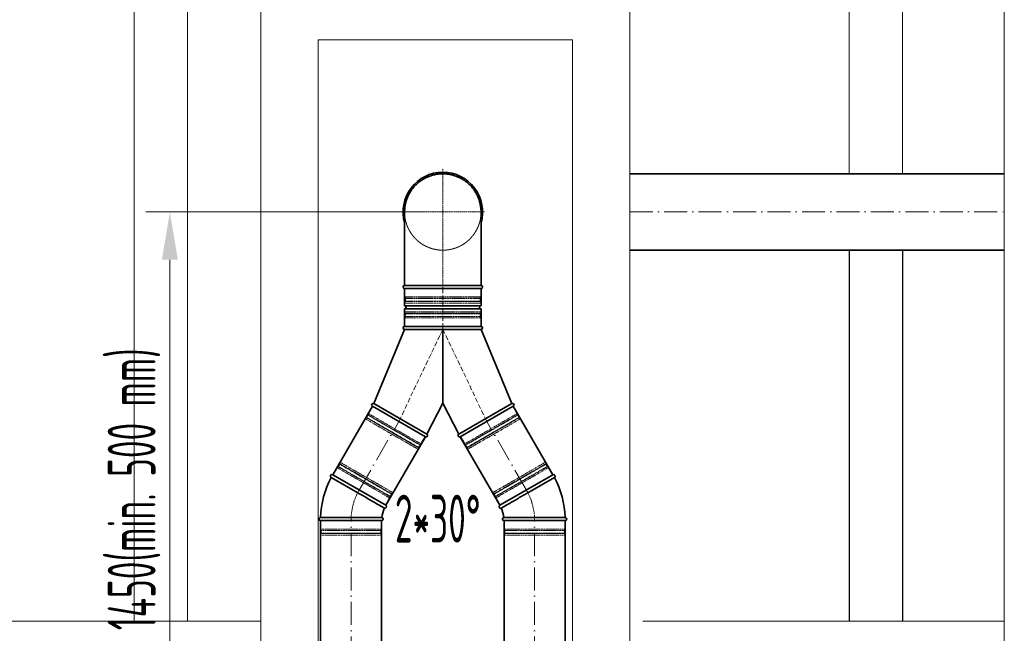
# Model space of a CAD drawing. Header units: millimetres. Extents: x 8221 to 89444, y -105166 to -5578.
# Tile 86 of 118: x 46890 to 49465, y -41364 to -39760. Entities that reach past the tile are written whole.
import ezdxf

# ---------------------------------------------------------------- set-up
doc = ezdxf.new("R2010")
doc.units = ezdxf.units.MM
for name, pattern in [('ACAD_ISO02W100', [15, 12, -3]), ('ACAD_ISO10W100', [18, 12, -3, 0, -3]), ('phl_thick', [0])]:
    doc.linetypes.add(name, pattern=pattern)
for name, color, linetype, lineweight in [('UT_KOTY - DIMENZE', 7, 'Continuous', 5), ('VZT_01 SUP (PŘÍVOD) - OBRYS', 5, 'Continuous', 35), ('VZT_02 SUP (PŘÍVOD) - OSA', 5, 'ACAD_ISO10W100', 5), ('VZT_04 SUP (PŘÍVOD) - SKRYTÉ', 5, 'ACAD_ISO02W100', 5), ('VZT_50 POPIS - OBECNE', 7, 'Continuous', 13), ('VZT_60_KOTY - DIMENZE', 7, 'Continuous', 5)]:
    doc.layers.add(name, color=color, linetype=linetype, lineweight=lineweight)
doc.layers.add('VZT_03 SUP (PŘÍVOD) - NETISK', color=8, linetype='ACAD_ISO02W100', lineweight=5, plot=False)
doc.styles.add('EVORA_125', font='isocp.shx', dxfattribs={"width": 0.6, "height": 125})
doc.styles.add('ISOCP 2.5', font='isocp.shx', dxfattribs={"width": 0.6, "height": 2.5})

msp = doc.modelspace()

# ---------------------------------------------------------------- linework, layer by layer
at = {"color": 8}
for p, q in [((49058.7, -40362.4), (49058.7, -41332.4)), ((49198.7, -40362.4), (49198.7, -41332.4))]:
    msp.add_line(p, q, dxfattribs=at)
at = {"layer": 'UT_KOTY - DIMENZE'}
for p, q in [((47946.3, -40262.4), (47220.1, -40262.4)), ((47282.6, -41587.4), (47282.6, -40387.4))]:
    msp.add_line(p, q, dxfattribs=at)
msp.add_solid([(47261.7, -40387.4), (47303.4, -40387.4), (47282.6, -40262.4)], dxfattribs=at)
at = {"layer": 'VZT_01 SUP (PŘÍVOD) - OBRYS'}
for p, q in [((47896.3, -40262.6), (47896.3, -40454.4)), ((48096.3, -40454.4), (48096.3, -40262.6)), ((48096.3, -40454.4), (47896.3, -40454.4)), ((47896.3, -40462.4), (47996.3, -40462.4)), ((48096.3, -40462.4), (47896.3, -40462.4)), ((47896.3, -40462.4), (47896.3, -40507.9)), ((47996.3, -40462.4), (48096.3, -40462.4)), ((48096.3, -40462.4), (48096.3, -40507.9)), ((48096.3, -40507.9), (47896.3, -40507.9)), ((48096.3, -40515.9), (47896.3, -40515.9)), ((47896.3, -40515.9), (47896.3, -40561.4)), ((48096.3, -40515.9), (48096.3, -40561.4)), ((47816, -40763.1), (47896.3, -40569.4)), ((48096.3, -40561.4), (47896.3, -40561.4)), ((47896.3, -40561.4), (48096.3, -40561.4)), ((47896.3, -40569.4), (47996.3, -40569.4)), ((47996.3, -40569.4), (48096.3, -40569.4)), ((48096.3, -40569.4), (48176.6, -40763.1)), ((47812, -40770), (47950.6, -40850)), ((47954.6, -40843.1), (47816, -40763.1)), ((47996.3, -40762.5), (47954.6, -40843.1)), ((48038, -40843.1), (47996.3, -40762.5)), ((48038, -40843.1), (48176.6, -40763.1)), ((48180.6, -40770), (48042, -40850)), ((47773.8, -40996.4), (47704.4, -40956.3)), ((47708.4, -40949.4), (47847, -41029.4)), ((48284.1, -40949.4), (48145.6, -41029.4)), ((48218.7, -40996.4), (48288.1, -40956.3)), ((47756.4, -41061.4), (47676.3, -41061.4)), ((48236.2, -41061.4), (48316.3, -41061.4)), ((47836.3, -41069.4), (47676.3, -41069.4)), ((48156.3, -41069.4), (48316.3, -41069.4))]:
    msp.add_line(p, q, dxfattribs=at)
for points in [[(49464.5, -40162.4), (48485.1, -40162.4)], [(49464.5, -40362.4), (48485.1, -40362.4)], [(47812, -40770), (47708.4, -40949.4)], [(48180.6, -40770), (48284.1, -40949.4)], [(47950.6, -40850), (47847, -41029.4)], [(48042, -40850), (48145.6, -41029.4)], [(47676.3, -41069.4), (47676.3, -41612.4)], [(47836.3, -41069.4), (47836.3, -41612.4)], [(48156.3, -41069.4), (48156.3, -41612.4)], [(48316.3, -41069.4), (48316.3, -41612.4)]]:
    msp.add_lwpolyline(points, dxfattribs=at)
for centre, radius, start, end in [((47996.3, -40262.4), 104, 90, 195.9424), ((47996.3, -40262.4), 104, 344.0576, 90), ((47896.3, -40458.4), 4, 90, 270), ((48096.3, -40458.4), 4, 270, 90), ((47896.3, -40511.9), 4, 270, 90), ((48096.3, -40511.9), 4, 90, 270), ((47896.3, -40565.4), 4, 90, 270), ((48096.3, -40565.4), 4, 270, 90), ((47814, -40766.6), 4, 60, 240), ((48178.6, -40766.6), 4, 300, 120), ((47952.6, -40846.6), 4, 240, 60), ((48040, -40846.6), 4, 120, 300), ((47916.3, -41069.4), 240, 151.9102, 178.0898), ((47706.4, -40952.9), 4, 60, 240), ((48286.1, -40952.9), 4, 300, 120), ((48076.3, -41069.4), 240, 1.9102, 28.0898), ((47916.3, -41069.4), 80, 155.7248, 174.2752), ((47845, -41032.9), 4, 245.7248, 60), ((48147.6, -41032.9), 4, 120, 294.2752), ((48076.3, -41069.4), 80, 5.7248, 24.2752), ((47676.3, -41065.4), 4, 90, 270), ((47836.3, -41065.4), 4, 270, 84.2752), ((48156.3, -41065.4), 4, 95.7248, 270), ((48316.3, -41065.4), 4, 270, 90)]:
    msp.add_arc(centre, radius, start, end, dxfattribs=at)
for points, knots in [([(48096.3, -40262.5), (48096.3, -40261), (48096.2, -40259.4), (48096.1, -40256.2), (48096, -40254.6), (48095.7, -40251.3), (48095.4, -40249.7), (48095, -40246.4), (48094.7, -40244.7), (48094, -40241.4), (48093.6, -40239.8), (48092.8, -40236.5), (48092.4, -40234.9), (48091.4, -40231.7), (48090.9, -40230.2), (48089.8, -40227.2), (48089.2, -40225.7), (48088.1, -40222.9), (48087.4, -40221.4), (48086.1, -40218.5), (48085.3, -40217), (48083.8, -40214.1), (48083, -40212.7), (48081.2, -40209.8), (48080.3, -40208.4), (48078.5, -40205.6), (48077.5, -40204.2), (48075.5, -40201.5), (48074.5, -40200.2), (48072.4, -40197.7), (48071.3, -40196.4), (48069.2, -40194.1), (48068.1, -40192.9), (48065.9, -40190.7), (48064.7, -40189.6), (48062.4, -40187.5), (48061.1, -40186.4), (48058.6, -40184.3), (48057.3, -40183.3), (48054.6, -40181.3), (48053.2, -40180.3), (48050.4, -40178.4), (48049, -40177.5), (48046.1, -40175.8), (48044.7, -40175), (48041.8, -40173.5), (48040.3, -40172.7), (48037.4, -40171.4), (48036, -40170.7), (48033.1, -40169.5), (48031.6, -40169), (48028.6, -40167.9), (48027.1, -40167.4), (48023.9, -40166.4), (48022.3, -40166), (48019.1, -40165.1), (48017.4, -40164.8), (48014.1, -40164.1), (48012.5, -40163.8), (48009.2, -40163.3), (48007.5, -40163.1), (48004.2, -40162.8), (48002.6, -40162.7), (47999.4, -40162.6), (47997.8, -40162.5), (47996.3, -40162.5), (47994.7, -40162.5), (47993.1, -40162.6), (47989.9, -40162.7), (47988.3, -40162.8), (47985, -40163.1), (47983.4, -40163.3), (47980.1, -40163.8), (47978.4, -40164.1), (47975.1, -40164.8), (47973.5, -40165.1), (47970.2, -40166), (47968.6, -40166.4), (47965.5, -40167.4), (47963.9, -40167.9), (47960.9, -40169), (47959.4, -40169.5), (47956.6, -40170.7), (47955.1, -40171.4), (47952.2, -40172.7), (47950.8, -40173.5), (47947.9, -40175), (47946.4, -40175.8), (47943.5, -40177.5), (47942.1, -40178.4), (47939.3, -40180.3), (47937.9, -40181.3), (47935.3, -40183.3), (47933.9, -40184.3), (47931.4, -40186.4), (47930.2, -40187.5), (47927.8, -40189.6), (47926.7, -40190.7), (47924.5, -40192.9), (47923.4, -40194.1), (47921.2, -40196.4), (47920.2, -40197.7), (47918.1, -40200.2), (47917, -40201.5), (47915, -40204.2), (47914.1, -40205.6), (47912.2, -40208.4), (47911.3, -40209.8), (47909.6, -40212.7), (47908.8, -40214.1), (47907.2, -40217), (47906.5, -40218.5), (47905.1, -40221.4), (47904.5, -40222.9), (47903.3, -40225.7), (47902.7, -40227.2), (47901.6, -40230.2), (47901.1, -40231.7), (47900.2, -40234.9), (47899.7, -40236.5), (47898.9, -40239.8), (47898.5, -40241.4), (47897.9, -40244.7), (47897.6, -40246.4), (47897.1, -40249.7), (47896.9, -40251.3), (47896.6, -40254.6), (47896.5, -40256.2), (47896.3, -40259.4), (47896.3, -40261), (47896.3, -40262.5)], [-148.058014, -148.058014, -148.058014, -148.058014, -143.505913, -143.505913, -138.87378, -138.87378, -134.241647, -134.241647, -129.609514, -129.609514, -124.977381, -124.977381, -120.345248, -120.345248, -115.713115, -115.713115, -111.080982, -111.080982, -106.451331, -106.451331, -101.82168, -101.82168, -97.192029, -97.192029, -92.562378, -92.562378, -87.932727, -87.932727, -83.303076, -83.303076, -78.673425, -78.673425, -74.043774, -74.043774, -69.415617, -69.415617, -64.787461, -64.787461, -60.159305, -60.159305, -55.531148, -55.531148, -50.902992, -50.902992, -46.274836, -46.274836, -41.646679, -41.646679, -37.018523, -37.018523, -32.391208, -32.391208, -27.763892, -27.763892, -23.136577, -23.136577, -18.509262, -18.509262, -13.881946, -13.881946, -9.254631, -9.254631, -4.627315, -4.627315, 0, 0, 0, 4.627315, 4.627315, 9.254631, 9.254631, 13.881946, 13.881946, 18.509262, 18.509262, 23.136577, 23.136577, 27.763892, 27.763892, 32.391208, 32.391208, 37.018523, 37.018523, 41.646679, 41.646679, 46.274836, 46.274836, 50.902992, 50.902992, 55.531148, 55.531148, 60.159305, 60.159305, 64.787461, 64.787461, 69.415617, 69.415617, 74.043774, 74.043774, 78.673425, 78.673425, 83.303076, 83.303076, 87.932727, 87.932727, 92.562378, 92.562378, 97.192029, 97.192029, 101.82168, 101.82168, 106.451331, 106.451331, 111.080982, 111.080982, 115.713115, 115.713115, 120.345248, 120.345248, 124.977381, 124.977381, 129.609514, 129.609514, 134.241647, 134.241647, 138.87378, 138.87378, 143.505913, 143.505913, 148.058014, 148.058014, 148.058014, 148.058014]), ([(47996.3, -40569.4), (47996.3, -40569.4), (47996.3, -40569.4), (47996.3, -40611.9), (47996.3, -40652.6), (47996.3, -40700.9), (47996.3, -40716.6), (47996.3, -40737.3), (47996.3, -40744.3), (47996.3, -40754.3), (47996.3, -40757.9), (47996.3, -40761.4), (47996.3, -40762.2), (47996.3, -40762.5), (47996.3, -40762.5), (47996.3, -40762.5)], [-0.009717, -0.009717, -0.009717, -0.009717, 0, 0, 127.842465, 127.842465, 187.289864, 187.289864, 219.953677, 219.953677, 244.621409, 244.621409, 258.413873, 258.413873, 261.998107, 261.998107, 261.998107, 261.998107]), ([(47773.8, -40996.4), (47782.5, -41001.4), (47791.2, -41006.4), (47807.8, -41016), (47815.5, -41020.5), (47828.6, -41028), (47833.8, -41031), (47841.1, -41035.2), (47843.1, -41036.4), (47843.3, -41036.5), (47843.3, -41036.5), (47843.3, -41036.5)], [126.0101, 126.0101, 126.0101, 126.0101, 156.346991, 156.346991, 187.715318, 187.715318, 219.098612, 219.098612, 250.374979, 250.374979, 252.303842, 252.303842, 252.303842, 252.303842]), ([(48218.7, -40996.4), (48210, -41001.4), (48201.3, -41006.4), (48184.7, -41016), (48177, -41020.5), (48164, -41028), (48158.7, -41031), (48151.4, -41035.2), (48149.4, -41036.4), (48149.2, -41036.5), (48149.2, -41036.5), (48149.2, -41036.5)], [126.0101, 126.0101, 126.0101, 126.0101, 156.346991, 156.346991, 187.715318, 187.715318, 219.098612, 219.098612, 250.374979, 250.374979, 252.303842, 252.303842, 252.303842, 252.303842]), ([(47836.7, -41061.4), (47836.7, -41061.4), (47834.9, -41061.4), (47827.7, -41061.4), (47822.2, -41061.4), (47807.9, -41061.4), (47799.4, -41061.4), (47780.4, -41061.4), (47770.1, -41061.4), (47758.6, -41061.4), (47757.5, -41061.4), (47756.4, -41061.4)], [252.303842, 252.303842, 252.303842, 252.303842, 281.459213, 281.459213, 312.599223, 312.599223, 343.921708, 343.921708, 375.291286, 375.291286, 378.595621, 378.595621, 378.595621, 378.595621]), ([(48155.9, -41061.4), (48155.9, -41061.4), (48157.6, -41061.4), (48164.8, -41061.4), (48170.4, -41061.4), (48184.6, -41061.4), (48193.2, -41061.4), (48212.2, -41061.4), (48222.4, -41061.4), (48234, -41061.4), (48235.1, -41061.4), (48236.2, -41061.4)], [252.303842, 252.303842, 252.303842, 252.303842, 281.459213, 281.459213, 312.599223, 312.599223, 343.921708, 343.921708, 375.291286, 375.291286, 378.595621, 378.595621, 378.595621, 378.595621])]:
    msp.add_open_spline(points, degree=3, knots=knots, dxfattribs=at)
for points in [[(47896.3, -40262.5), (47896.3, -40262.5), (47896.3, -40262.6), (47896.3, -40262.6)], [(48096.3, -40262.6), (48096.3, -40262.6), (48096.3, -40262.5), (48096.3, -40262.5)]]:
    msp.add_open_spline(points, degree=3, dxfattribs=at)
at = {"layer": 'VZT_02 SUP (PŘÍVOD) - OSA', "ltscale": 0.3}
for points in [[(47996.3, -40462.4), (47996.3, -40148.4)], [(47886.3, -40262.4), (48106.3, -40262.4)]]:
    msp.add_lwpolyline(points, dxfattribs=at)
at = {"layer": 'VZT_02 SUP (PŘÍVOD) - OSA', "ltscale": 5}
for points in [[(48485.1, -40262.4), (49464.5, -40262.4)], [(47777.7, -40989.4), (47881.3, -40810)], [(48214.8, -40989.4), (48111.3, -40810)], [(47756.3, -41612.4), (47756.3, -41069.4)], [(48236.3, -41612.4), (48236.3, -41069.4)]]:
    msp.add_lwpolyline(points, dxfattribs=at)
at = {"layer": 'VZT_02 SUP (PŘÍVOD) - OSA'}
for points in [[(47996.3, -40462.4), (47996.3, -40561.4)], [(47996.3, -40561.4), (47996.3, -40569.4), (47881.3, -40810)], [(47996.3, -40561.4), (47996.3, -40569.4), (48111.3, -40810)]]:
    msp.add_lwpolyline(points, dxfattribs=at)
at = {"layer": 'VZT_02 SUP (PŘÍVOD) - OSA', "ltscale": 0.3}
for points in [[(47756.3, -41069.4), (47756.3, -41069.4, -0.131652), (47777.7, -40989.4, -0.131652)], [(48236.3, -41069.4), (48236.3, -41069.4, 0.131652), (48214.8, -40989.4, 0.131652)]]:
    msp.add_lwpolyline(points, format="xyb", dxfattribs=at)
at = {"layer": 'VZT_03 SUP (PŘÍVOD) - NETISK', "ltscale": 0.4}
for p, q in [((47897.3, -40484.4), (47897.3, -40462.4)), ((48095.3, -40484.4), (48095.3, -40462.4)), ((47996.3, -40487.9), (47896.3, -40487.9)), ((47896.3, -40488.4), (47896.3, -40487.9)), ((47996.3, -40488.4), (47896.3, -40488.4)), ((47996.3, -40495.4), (47896.3, -40495.4)), ((47896.3, -40495.9), (47896.3, -40495.4)), ((47996.3, -40495.9), (47896.3, -40495.9)), ((47996.3, -40484.4), (47897.3, -40484.4)), ((47996.3, -40496.4), (47897.3, -40496.4)), ((47897.3, -40500.4), (47897.3, -40496.4)), ((47898.3, -40487.9), (47898.3, -40484.4)), ((47898.3, -40495.4), (47898.3, -40488.4)), ((47898.3, -40496.4), (47898.3, -40495.9)), ((48095.3, -40484.4), (47996.3, -40484.4)), ((48096.3, -40487.9), (47996.3, -40487.9)), ((48096.3, -40488.4), (47996.3, -40488.4)), ((48096.3, -40495.4), (47996.3, -40495.4)), ((48096.3, -40495.9), (47996.3, -40495.9)), ((48095.3, -40496.4), (47996.3, -40496.4)), ((48094.3, -40487.9), (48094.3, -40484.4)), ((48094.3, -40495.4), (48094.3, -40488.4)), ((48094.3, -40496.4), (48094.3, -40495.9)), ((48095.3, -40500.4), (48095.3, -40496.4)), ((48096.3, -40488.4), (48096.3, -40487.9)), ((48096.3, -40495.9), (48096.3, -40495.4)), ((47996.3, -40500.4), (47897.3, -40500.4)), ((47897.3, -40523.4), (48095.3, -40523.4)), ((47897.3, -40523.4), (47897.3, -40527.4)), ((48095.3, -40500.4), (47996.3, -40500.4)), ((48095.3, -40523.4), (48095.3, -40527.4)), ((47896.3, -40527.9), (48096.3, -40527.9)), ((47896.3, -40527.9), (47896.3, -40528.4)), ((47896.3, -40528.4), (48096.3, -40528.4)), ((47896.3, -40535.4), (48096.3, -40535.4)), ((47896.3, -40535.4), (47896.3, -40535.9)), ((47896.3, -40535.9), (48096.3, -40535.9)), ((47897.3, -40527.4), (48095.3, -40527.4)), ((47897.3, -40539.4), (48095.3, -40539.4)), ((47897.3, -40539.4), (47897.3, -40561.4)), ((47898.3, -40527.4), (47898.3, -40527.9)), ((47898.3, -40528.4), (47898.3, -40535.4)), ((47898.3, -40535.9), (47898.3, -40539.4)), ((48094.3, -40527.4), (48094.3, -40527.9)), ((48094.3, -40528.4), (48094.3, -40535.4)), ((48094.3, -40535.9), (48094.3, -40539.4)), ((48095.3, -40539.4), (48095.3, -40561.4)), ((48096.3, -40527.9), (48096.3, -40528.4)), ((48096.3, -40535.4), (48096.3, -40535.9)), ((47801.9, -40789.6), (47812.9, -40770.5)), ((48190.7, -40789.6), (48179.7, -40770.5)), ((47793.9, -40803.4), (47795.9, -40800)), ((47793.9, -40803.4), (47930.7, -40882.4)), ((47795.2, -40799), (47795.5, -40798.6)), ((47795.2, -40799), (47933.8, -40879)), ((47795.5, -40798.6), (47934.1, -40878.6)), ((47795.9, -40800), (47932.7, -40879)), ((47796.7, -40800.5), (47797, -40800)), ((47797.2, -40799.6), (47800.7, -40793.5)), ((47799, -40792.5), (47799.2, -40792.1)), ((47799, -40792.5), (47937.6, -40872.5)), ((47799.2, -40792.1), (47937.8, -40872.1)), ((47801, -40793.1), (47802.7, -40790.1)), ((47801.9, -40789.6), (47938.7, -40868.6)), ((48190.7, -40789.6), (48053.9, -40868.6)), ((48193.3, -40792.1), (48054.7, -40872.1)), ((48193.6, -40792.5), (48055, -40872.5)), ((48197.1, -40798.6), (48058.5, -40878.6)), ((48197.3, -40799), (48058.7, -40879)), ((48196.7, -40800), (48059.9, -40879)), ((48198.7, -40803.4), (48061.9, -40882.4)), ((48191.6, -40793.1), (48189.8, -40790.1)), ((48195.3, -40799.6), (48191.8, -40793.5)), ((48193.6, -40792.5), (48193.3, -40792.1)), ((48195.8, -40800.5), (48195.6, -40800)), ((48198.7, -40803.4), (48196.7, -40800)), ((48197.3, -40799), (48197.1, -40798.6)), ((47938.7, -40868.6), (47949.7, -40849.5)), ((48053.9, -40868.6), (48042.9, -40849.5)), ((47930.7, -40882.4), (47932.7, -40879)), ((47931.8, -40878.5), (47932.1, -40878)), ((47932.3, -40877.6), (47935.8, -40871.5)), ((47933.8, -40879), (47934.1, -40878.6)), ((47936.1, -40871.1), (47937.8, -40868.1)), ((47937.6, -40872.5), (47937.8, -40872.1)), ((48056.5, -40871.1), (48054.7, -40868.1)), ((48055, -40872.5), (48054.7, -40872.1)), ((48060.2, -40877.6), (48056.7, -40871.5)), ((48058.7, -40879), (48058.5, -40878.6)), ((48061.9, -40882.4), (48059.9, -40879)), ((48060.7, -40878.5), (48060.5, -40878)), ((47720.3, -40930.9), (47709.3, -40949.9)), ((47857.1, -41009.9), (47720.3, -40930.9)), ((47721.4, -40926.9), (47721.2, -40927.3)), ((47859.7, -41007.3), (47721.2, -40927.3)), ((47722.9, -40928.3), (47721.2, -40931.4)), ((47860, -41006.9), (47721.4, -40926.9)), ((47726.7, -40921.8), (47723.2, -40927.9)), ((47725.2, -40920.4), (47724.9, -40920.8)), ((47863.5, -41000.8), (47724.9, -40920.8)), ((47863.7, -41000.4), (47725.2, -40920.4)), ((47728.3, -40917), (47726.3, -40920.5)), ((47863.1, -40999.5), (47726.3, -40920.5)), ((47727.2, -40921), (47726.9, -40921.4)), ((47865.1, -40996), (47728.3, -40917)), ((48127.4, -40996), (48264.2, -40917)), ((48128.8, -41000.4), (48267.4, -40920.4)), ((48129.1, -41000.8), (48267.6, -40920.8)), ((48129.4, -40999.5), (48266.2, -40920.5)), ((48132.6, -41006.9), (48271.1, -40926.9)), ((48132.8, -41007.3), (48271.4, -40927.3)), ((48135.4, -41009.9), (48272.2, -40930.9)), ((48264.2, -40917), (48266.2, -40920.5)), ((48265.4, -40921), (48265.6, -40921.4)), ((48265.9, -40921.8), (48269.4, -40927.9)), ((48267.4, -40920.4), (48267.6, -40920.8)), ((48269.6, -40928.3), (48271.4, -40931.4)), ((48271.1, -40926.9), (48271.4, -40927.3)), ((48272.2, -40930.9), (48283.2, -40949.9)), ((47857.1, -41009.9), (47846.1, -41028.9)), ((47858, -41006.3), (47856.3, -41009.4)), ((47861.8, -40999.8), (47858.3, -41005.9)), ((47860, -41006.9), (47859.7, -41007.3)), ((47862.3, -40999), (47862, -40999.4)), ((47865.1, -40996), (47863.1, -40999.5)), ((47863.7, -41000.4), (47863.5, -41000.8)), ((48127.4, -40996), (48129.4, -40999.5)), ((48128.8, -41000.4), (48129.1, -41000.8)), ((48130.3, -40999), (48130.5, -40999.4)), ((48130.8, -40999.8), (48134.3, -41005.9)), ((48132.6, -41006.9), (48132.8, -41007.3)), ((48134.5, -41006.3), (48136.3, -41009.4)), ((48135.4, -41009.9), (48146.4, -41028.9)), ((47677.3, -41069.4), (47677.3, -41091.4)), ((47835.3, -41091.4), (47677.3, -41091.4)), ((47678.3, -41091.4), (47678.3, -41094.9)), ((47834.3, -41091.4), (47834.3, -41094.9)), ((47835.3, -41069.4), (47835.3, -41091.4)), ((48157.3, -41069.4), (48157.3, -41091.4)), ((48157.3, -41091.4), (48315.3, -41091.4)), ((48158.3, -41091.4), (48158.3, -41094.9)), ((48314.3, -41091.4), (48314.3, -41094.9)), ((48315.3, -41069.4), (48315.3, -41091.4)), ((47836.3, -41094.9), (47676.3, -41094.9)), ((47676.3, -41094.9), (47676.3, -41095.4)), ((47836.3, -41095.4), (47676.3, -41095.4)), ((47836.3, -41102.4), (47676.3, -41102.4)), ((47676.3, -41102.4), (47676.3, -41102.9)), ((47836.3, -41102.9), (47676.3, -41102.9)), ((47835.3, -41103.4), (47677.3, -41103.4)), ((47677.3, -41103.4), (47677.3, -41107.4)), ((47835.3, -41107.4), (47677.3, -41107.4)), ((47678.3, -41095.4), (47678.3, -41102.4)), ((47678.3, -41102.9), (47678.3, -41103.4)), ((47834.3, -41095.4), (47834.3, -41102.4)), ((47834.3, -41102.9), (47834.3, -41103.4)), ((47835.3, -41103.4), (47835.3, -41107.4)), ((47836.3, -41094.9), (47836.3, -41095.4)), ((47836.3, -41102.4), (47836.3, -41102.9)), ((48156.3, -41094.9), (48316.3, -41094.9)), ((48156.3, -41094.9), (48156.3, -41095.4)), ((48156.3, -41095.4), (48316.3, -41095.4)), ((48156.3, -41102.4), (48316.3, -41102.4)), ((48156.3, -41102.4), (48156.3, -41102.9)), ((48156.3, -41102.9), (48316.3, -41102.9)), ((48157.3, -41103.4), (48315.3, -41103.4)), ((48157.3, -41103.4), (48157.3, -41107.4)), ((48157.3, -41107.4), (48315.3, -41107.4)), ((48158.3, -41095.4), (48158.3, -41102.4)), ((48158.3, -41102.9), (48158.3, -41103.4)), ((48314.3, -41095.4), (48314.3, -41102.4)), ((48314.3, -41102.9), (48314.3, -41103.4)), ((48315.3, -41103.4), (48315.3, -41107.4)), ((48316.3, -41094.9), (48316.3, -41095.4)), ((48316.3, -41102.4), (48316.3, -41102.9))]:
    msp.add_line(p, q, dxfattribs=at)
at = {"layer": 'VZT_04 SUP (PŘÍVOD) - SKRYTÉ', "ltscale": 0.1}
msp.add_open_spline([(48096.3, -40262.3), (48096.3, -40263.9), (48096.2, -40265.4), (48096.1, -40268.6), (48096, -40270.2), (48095.7, -40273.5), (48095.4, -40275.2), (48095, -40278.5), (48094.7, -40280.1), (48094, -40283.4), (48093.6, -40285.1), (48092.8, -40288.3), (48092.4, -40289.9), (48091.4, -40293.1), (48090.9, -40294.6), (48089.8, -40297.7), (48089.2, -40299.1), (48088.1, -40302), (48087.4, -40303.4), (48086.1, -40306.3), (48085.3, -40307.8), (48083.8, -40310.7), (48083, -40312.2), (48081.2, -40315), (48080.3, -40316.5), (48078.5, -40319.3), (48077.5, -40320.6), (48075.5, -40323.3), (48074.5, -40324.6), (48072.4, -40327.2), (48071.3, -40328.4), (48069.2, -40330.8), (48068.1, -40331.9), (48065.9, -40334.1), (48064.7, -40335.2), (48062.4, -40337.4), (48061.1, -40338.4), (48058.6, -40340.5), (48057.3, -40341.6), (48054.6, -40343.6), (48053.2, -40344.5), (48050.4, -40346.4), (48049, -40347.3), (48046.1, -40349), (48044.7, -40349.8), (48041.8, -40351.4), (48040.3, -40352.1), (48037.4, -40353.5), (48036, -40354.1), (48033.1, -40355.3), (48031.6, -40355.9), (48028.6, -40357), (48027.1, -40357.5), (48023.9, -40358.4), (48022.3, -40358.9), (48019.1, -40359.7), (48017.4, -40360.1), (48014.1, -40360.7), (48012.5, -40361), (48009.2, -40361.5), (48007.5, -40361.7), (48004.2, -40362), (48002.6, -40362.1), (47999.4, -40362.3), (47997.8, -40362.3), (47996.3, -40362.3), (47994.7, -40362.3), (47993.1, -40362.3), (47989.9, -40362.1), (47988.3, -40362), (47985, -40361.7), (47983.4, -40361.5), (47980.1, -40361), (47978.4, -40360.7), (47975.1, -40360.1), (47973.5, -40359.7), (47970.2, -40358.9), (47968.6, -40358.4), (47965.5, -40357.5), (47963.9, -40357), (47960.9, -40355.9), (47959.4, -40355.3), (47956.6, -40354.1), (47955.1, -40353.5), (47952.2, -40352.1), (47950.8, -40351.4), (47947.9, -40349.8), (47946.4, -40349), (47943.5, -40347.3), (47942.1, -40346.4), (47939.3, -40344.5), (47937.9, -40343.6), (47935.3, -40341.6), (47933.9, -40340.5), (47931.4, -40338.4), (47930.2, -40337.4), (47927.8, -40335.2), (47926.7, -40334.1), (47924.5, -40331.9), (47923.4, -40330.8), (47921.2, -40328.4), (47920.2, -40327.2), (47918.1, -40324.6), (47917, -40323.3), (47915, -40320.6), (47914.1, -40319.3), (47912.2, -40316.5), (47911.3, -40315), (47909.6, -40312.2), (47908.8, -40310.7), (47907.2, -40307.8), (47906.5, -40306.3), (47905.1, -40303.4), (47904.5, -40302), (47903.3, -40299.1), (47902.7, -40297.7), (47901.6, -40294.6), (47901.1, -40293.1), (47900.2, -40289.9), (47899.7, -40288.3), (47898.9, -40285.1), (47898.5, -40283.4), (47897.9, -40280.1), (47897.6, -40278.5), (47897.1, -40275.2), (47896.9, -40273.5), (47896.6, -40270.2), (47896.5, -40268.6), (47896.3, -40265.4), (47896.3, -40263.9), (47896.3, -40262.3)], degree=3, knots=[-148.058014, -148.058014, -148.058014, -148.058014, -143.505913, -143.505913, -138.87378, -138.87378, -134.241647, -134.241647, -129.609514, -129.609514, -124.977381, -124.977381, -120.345248, -120.345248, -115.713115, -115.713115, -111.080982, -111.080982, -106.451331, -106.451331, -101.82168, -101.82168, -97.192029, -97.192029, -92.562378, -92.562378, -87.932727, -87.932727, -83.303076, -83.303076, -78.673425, -78.673425, -74.043774, -74.043774, -69.415617, -69.415617, -64.787461, -64.787461, -60.159305, -60.159305, -55.531148, -55.531148, -50.902992, -50.902992, -46.274836, -46.274836, -41.646679, -41.646679, -37.018523, -37.018523, -32.391208, -32.391208, -27.763892, -27.763892, -23.136577, -23.136577, -18.509262, -18.509262, -13.881946, -13.881946, -9.254631, -9.254631, -4.627315, -4.627315, 0, 0, 0, 4.627315, 4.627315, 9.254631, 9.254631, 13.881946, 13.881946, 18.509262, 18.509262, 23.136577, 23.136577, 27.763892, 27.763892, 32.391208, 32.391208, 37.018523, 37.018523, 41.646679, 41.646679, 46.274836, 46.274836, 50.902992, 50.902992, 55.531148, 55.531148, 60.159305, 60.159305, 64.787461, 64.787461, 69.415617, 69.415617, 74.043774, 74.043774, 78.673425, 78.673425, 83.303076, 83.303076, 87.932727, 87.932727, 92.562378, 92.562378, 97.192029, 97.192029, 101.82168, 101.82168, 106.451331, 106.451331, 111.080982, 111.080982, 115.713115, 115.713115, 120.345248, 120.345248, 124.977381, 124.977381, 129.609514, 129.609514, 134.241647, 134.241647, 138.87378, 138.87378, 143.505913, 143.505913, 148.058014, 148.058014, 148.058014, 148.058014], dxfattribs=at)
at = {"layer": 'VZT_50 POPIS - OBECNE', "color": 8, "linetype": 'phl_thick'}
for p, q in [((47188.9, -37912.4), (47188.9, -40012.4)), ((47328.9, -37912.4), (47328.9, -40012.4)), ((49058.7, -37912.4), (49058.7, -40162.4)), ((49198.7, -37912.4), (49198.7, -40162.4)), ((47520.1, -42062.4), (47520.1, -39662.4)), ((48485.1, -39662.4), (48485.1, -42062.4)), ((49464.5, -42062.4), (49464.5, -39662.4)), ((47670.1, -42062.4), (47670.1, -39812.4)), ((47670.1, -39812.4), (48335.1, -39812.4)), ((48335.1, -39812.4), (48335.1, -42062.4)), ((47188.9, -40012.4), (47188.9, -41332.4)), ((47328.9, -40012.4), (47328.9, -41332.4)), ((43619.7, -41332.4), (47188.5, -41332.4)), ((47154, -41332.4), (47520.1, -41332.4)), ((48519.6, -41332.4), (49464.5, -41332.4))]:
    msp.add_line(p, q, dxfattribs=at)

# ---------------------------------------------------------------- texts
at = {"layer": 'UT_KOTY - DIMENZE', "insert": (47188.8, -40987.4), "char_height": 125, "attachment_point": 5, "rotation": 90, "style": 'ISOCP 2.5'}
msp.add_mtext('1450(min. 500 mm)', dxfattribs=at)
at = {"layer": 'VZT_60_KOTY - DIMENZE', "style": 'EVORA_125', "width": 0.6}
msp.add_text('2*30°', height=125, dxfattribs=at).set_placement((47871, -41126.7))

doc.saveas('drawing.dxf')
